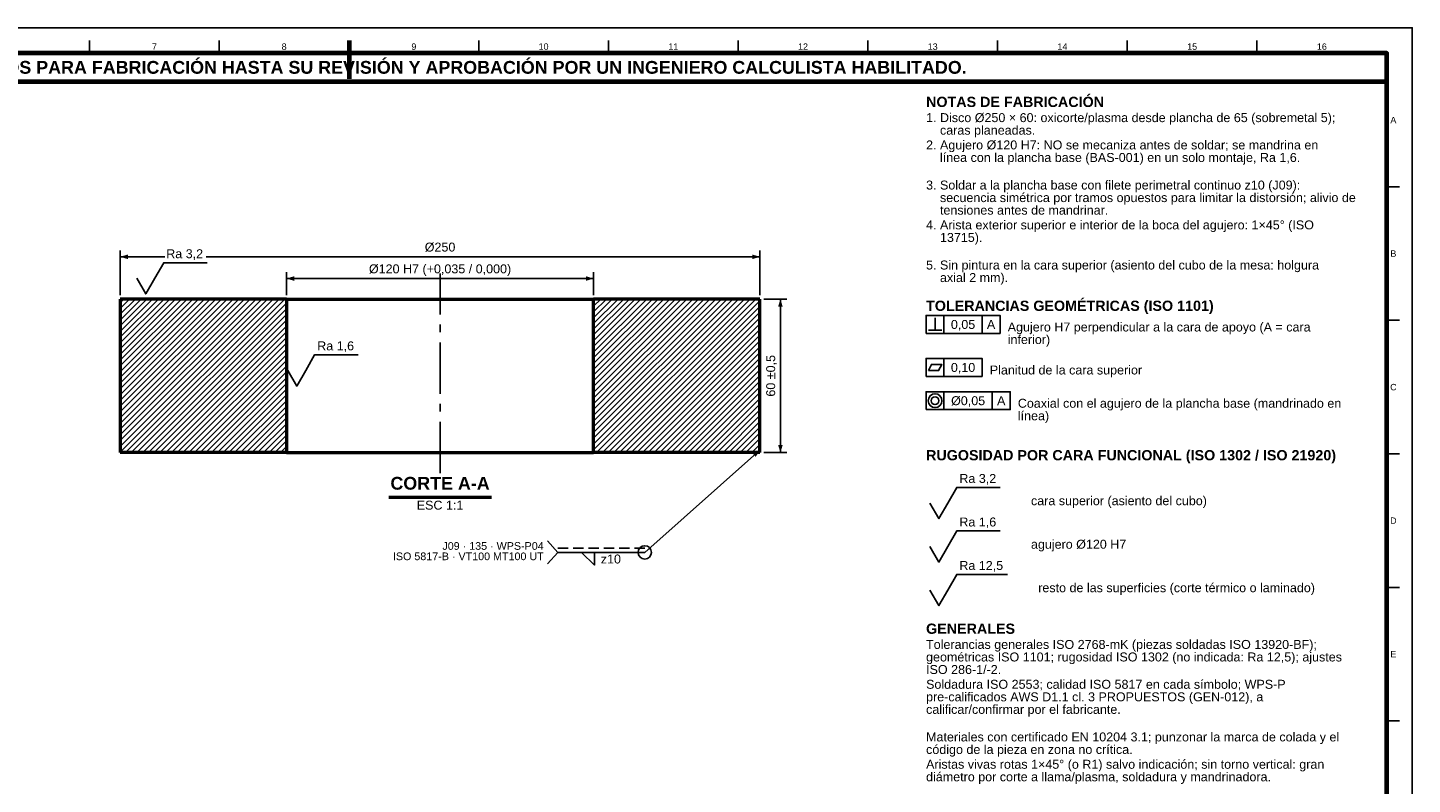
# Model space of a CAD drawing. Header units: millimetres. Extents: x 0 to 841, y 0 to 594.
# Tile 3 of 3: x 300 to 841, y 298 to 594. Entities that reach past the tile are written whole.
import ezdxf
from ezdxf.enums import TextEntityAlignment as Align

# ---------------------------------------------------------------- set-up
doc = ezdxf.new("R2010")
doc.units = ezdxf.units.MM
doc.linetypes.add('EJE', pattern=[31, 20, -4, 3, -4])
doc.linetypes.add('OCULTO', pattern=[6, 4, -2])
for name, color, linetype, lineweight in [('ACH', 7, 'CONTINUOUS', 13), ('COTA', 7, 'CONTINUOUS', 25), ('EJE', 7, 'EJE', 25), ('FINA', 7, 'CONTINUOUS', 25), ('MARCO', 7, 'CONTINUOUS', 70), ('OCU', 7, 'OCULTO', 25), ('TXT', 7, 'CONTINUOUS', 25), ('VIS', 7, 'CONTINUOUS', 50)]:
    doc.layers.add(name, color=color, linetype=linetype, lineweight=lineweight)
doc.styles.add('STD', font='LiberationSans-Regular.ttf')
doc.styles.add('STDB', font='LiberationSans-Bold.ttf')

msp = doc.modelspace()

# ---------------------------------------------------------------- hatches: boundary and pattern name
at = {"layer": 'ACH'}
h = msp.add_hatch(dxfattribs=at)
h.set_pattern_fill('ANSI31', scale=0.5)
h.paths.add_polyline_path([(336.08, 427.96), (336.08, 487.96), (401.08, 487.96), (401.08, 427.96)])
h = msp.add_hatch(dxfattribs=at)
h.set_pattern_fill('ANSI31', scale=0.5)
h.paths.add_polyline_path([(586.08, 487.96), (586.08, 427.96), (521.08, 427.96), (521.08, 487.96)])

# ---------------------------------------------------------------- linework, layer by layer
at = {"layer": 'COTA'}
for p, q in [((336.08, 489.46), (336.08, 506.96)), ((353.48, 504.46), (336.08, 504.46)), ((586.08, 504.46), (369.67, 504.46)), ((586.08, 489.46), (586.08, 506.96)), ((401.08, 489.46), (401.08, 498.46)), ((521.08, 489.46), (521.08, 498.46)), ((521.08, 495.96), (401.08, 495.96)), ((587.58, 487.96), (596.58, 487.96)), ((594.08, 427.96), (594.08, 487.96)), ((654.5, 475.83), (654.5, 480.63)), ((658, 474.53), (658, 481.53)), ((672.9, 474.53), (672.9, 481.53)), ((651.9, 475.83), (657.1, 475.83)), ((658, 457.73), (658, 464.73)), ((658, 444.73), (658, 451.73)), ((676.86, 444.73), (676.86, 451.73)), ((586.08, 428.96), (541.08, 388.96)), ((587.58, 427.96), (596.58, 427.96)), ((507.08, 388.96), (503.08, 393.46)), ((507.08, 388.96), (503.08, 384.46)), ((541.08, 388.96), (507.08, 388.96))]:
    msp.add_line(p, q, dxfattribs=at)
for points in [[(349.58, 496.06), (353.08, 502.16), (370.07, 502.16)], [(342.58, 496.06), (346.08, 489.96), (349.58, 496.06)], [(408.58, 460.06), (412.08, 466.16), (429.07, 466.16)], [(401.58, 460.06), (405.08, 453.96), (408.58, 460.06)], [(659.5, 408.23), (663, 414.33), (679.99, 414.33)], [(652.5, 408.23), (656, 402.13), (659.5, 408.23)], [(659.5, 391.23), (663, 397.33), (679.99, 397.33)], [(652.5, 391.23), (656, 385.13), (659.5, 391.23)], [(659.5, 374.23), (663, 380.33), (682.82, 380.33)], [(652.5, 374.23), (656, 368.13), (659.5, 374.23)]]:
    msp.add_lwpolyline(points, dxfattribs=at)
for points in [[(651, 474.53), (679.9, 474.53), (679.9, 481.53), (651, 481.53)], [(651, 457.73), (672.9, 457.73), (672.9, 464.73), (651, 464.73)], [(651.9, 460.03), (655.9, 460.03), (657.1, 462.43), (653.1, 462.43)], [(651, 444.73), (683.86, 444.73), (683.86, 451.73), (651, 451.73)], [(521.38, 388.96), (521.38, 383.96), (516.38, 388.96)]]:
    msp.add_lwpolyline(points, close=True, dxfattribs=at)
for centre, radius in [((654.5, 448.23), 2.7), ((654.5, 448.23), 1.5), ((541.08, 388.96), 2.6)]:
    msp.add_circle(centre, radius, dxfattribs=at)
for points in [[(336.08, 504.46), (339.08, 503.56), (339.08, 505.36)], [(586.08, 504.46), (583.08, 505.36), (583.08, 503.56)], [(401.08, 495.96), (404.08, 495.06), (404.08, 496.86)], [(521.08, 495.96), (518.08, 496.86), (518.08, 495.06)], [(594.08, 487.96), (593.18, 484.96), (594.98, 484.96)], [(586.08, 428.96), (583.24, 427.64), (584.44, 426.3)], [(594.08, 427.96), (594.98, 430.96), (593.18, 430.96)]]:
    msp.add_solid(points, dxfattribs=at)
at = {"layer": 'EJE'}
msp.add_line((461.08, 419.96), (461.08, 497.96), dxfattribs=at)
at = {"layer": 'FINA'}
for p, q in [((324.12, 584), (324.12, 589)), ((374.81, 584), (374.81, 589)), ((425.5, 584), (425.5, 589)), ((476.19, 584), (476.19, 589)), ((526.88, 584), (526.88, 589)), ((577.56, 584), (577.56, 589)), ((628.25, 584), (628.25, 589)), ((678.94, 584), (678.94, 589)), ((729.62, 584), (729.62, 589)), ((780.31, 584), (780.31, 589)), ((831, 531.82), (836, 531.82)), ((831, 479.64), (836, 479.64)), ((831, 427.45), (836, 427.45)), ((831, 375.27), (836, 375.27)), ((831, 323.09), (836, 323.09))]:
    msp.add_line(p, q, dxfattribs=at)
msp.add_lwpolyline([(0, 0), (841, 0), (841, 594), (0, 594)], close=True, dxfattribs=at)
at = {"layer": 'MARCO'}
msp.add_line((425.5, 589), (425.5, 574), dxfattribs=at)
for points in [[(20, 10), (831, 10), (831, 584), (20, 584)], [(20, 573), (831, 573), (831, 584), (20, 584)]]:
    msp.add_lwpolyline(points, close=True, dxfattribs=at)
at = {"layer": 'OCU'}
msp.add_line((541.08, 390.56), (507.08, 390.56), dxfattribs=at)
at = {"layer": 'VIS'}
msp.add_line((441.03, 410.56), (481.13, 410.56), dxfattribs=at)
for points in [[(336.08, 487.96), (336.08, 427.96)], [(401.08, 487.96), (336.08, 487.96)], [(401.08, 487.96), (401.08, 427.96)], [(401.08, 487.96), (401.68, 487.96), (402.28, 487.96), (402.88, 487.96), (403.48, 487.96), (404.08, 487.96), (404.68, 487.96), (405.28, 487.96), (405.88, 487.96), (406.48, 487.96), (407.08, 487.96), (407.68, 487.96), (408.28, 487.96), (408.88, 487.96), (409.48, 487.96), (410.08, 487.96), (410.68, 487.96), (411.28, 487.96), (411.88, 487.96), (412.48, 487.96), (413.08, 487.96), (413.68, 487.96), (414.28, 487.96), (414.88, 487.96), (415.48, 487.96), (416.08, 487.96), (416.68, 487.96), (417.28, 487.96), (417.88, 487.96), (418.48, 487.96), (419.08, 487.96), (419.68, 487.96), (420.28, 487.96), (420.88, 487.96), (421.48, 487.96), (422.08, 487.96), (422.68, 487.96), (423.28, 487.96), (423.88, 487.96), (424.48, 487.96), (425.08, 487.96), (425.68, 487.96), (426.28, 487.96), (426.88, 487.96), (427.48, 487.96), (428.08, 487.96), (428.68, 487.96), (429.28, 487.96), (429.88, 487.96), (430.48, 487.96), (431.08, 487.96), (431.68, 487.96), (432.28, 487.96), (432.88, 487.96), (433.48, 487.96), (434.08, 487.96), (434.68, 487.96), (435.28, 487.96), (435.88, 487.96), (436.48, 487.96), (437.08, 487.96), (437.68, 487.96), (438.28, 487.96), (438.88, 487.96), (439.48, 487.96), (440.08, 487.96), (440.68, 487.96), (441.28, 487.96), (441.88, 487.96), (442.48, 487.96), (443.08, 487.96), (443.68, 487.96), (444.28, 487.96), (444.88, 487.96), (445.48, 487.96), (446.08, 487.96), (446.68, 487.96), (447.28, 487.96), (447.88, 487.96), (448.48, 487.96), (449.08, 487.96), (449.68, 487.96), (450.28, 487.96), (450.88, 487.96), (451.48, 487.96), (452.08, 487.96), (452.68, 487.96), (453.28, 487.96), (453.88, 487.96), (454.48, 487.96), (455.08, 487.96), (455.68, 487.96), (456.28, 487.96), (456.88, 487.96), (457.48, 487.96), (458.08, 487.96), (458.68, 487.96), (459.28, 487.96), (459.88, 487.96), (460.48, 487.96), (461.08, 487.96), (461.68, 487.96), (462.28, 487.96), (462.88, 487.96), (463.48, 487.96), (464.08, 487.96), (464.68, 487.96), (465.28, 487.96), (465.88, 487.96), (466.48, 487.96), (467.08, 487.96), (467.68, 487.96), (468.28, 487.96), (468.88, 487.96), (469.48, 487.96), (470.08, 487.96), (470.68, 487.96), (471.28, 487.96), (471.88, 487.96), (472.48, 487.96), (473.08, 487.96), (473.68, 487.96), (474.28, 487.96), (474.88, 487.96), (475.48, 487.96), (476.08, 487.96), (476.68, 487.96), (477.28, 487.96), (477.88, 487.96), (478.48, 487.96), (479.08, 487.96), (479.68, 487.96), (480.28, 487.96), (480.88, 487.96), (481.48, 487.96), (482.08, 487.96), (482.68, 487.96), (483.28, 487.96), (483.88, 487.96), (484.48, 487.96), (485.08, 487.96), (485.68, 487.96), (486.28, 487.96), (486.88, 487.96), (487.48, 487.96), (488.08, 487.96), (488.68, 487.96), (489.28, 487.96), (489.88, 487.96), (490.48, 487.96), (491.08, 487.96), (491.68, 487.96), (492.28, 487.96), (492.88, 487.96), (493.48, 487.96), (494.08, 487.96), (494.68, 487.96), (495.28, 487.96), (495.88, 487.96), (496.48, 487.96), (497.08, 487.96), (497.68, 487.96), (498.28, 487.96), (498.88, 487.96), (499.48, 487.96), (500.08, 487.96), (500.68, 487.96), (501.28, 487.96), (501.88, 487.96), (502.48, 487.96), (503.08, 487.96), (503.68, 487.96), (504.28, 487.96), (504.88, 487.96), (505.48, 487.96), (506.08, 487.96), (506.68, 487.96), (507.28, 487.96), (507.88, 487.96), (508.48, 487.96), (509.08, 487.96), (509.68, 487.96), (510.28, 487.96), (510.88, 487.96), (511.48, 487.96), (512.08, 487.96), (512.68, 487.96), (513.28, 487.96), (513.88, 487.96), (514.48, 487.96), (515.08, 487.96), (515.68, 487.96), (516.28, 487.96), (516.88, 487.96), (517.48, 487.96), (518.08, 487.96), (518.68, 487.96), (519.28, 487.96), (519.88, 487.96), (520.48, 487.96), (521.08, 487.96)], [(586.08, 487.96), (521.08, 487.96)], [(521.08, 427.96), (521.08, 487.96)], [(586.08, 427.96), (586.08, 487.96)], [(401.08, 427.96), (336.08, 427.96)], [(401.08, 427.96), (401.68, 427.96), (402.28, 427.96), (402.88, 427.96), (403.48, 427.96), (404.08, 427.96), (404.68, 427.96), (405.28, 427.96), (405.88, 427.96), (406.48, 427.96), (407.08, 427.96), (407.68, 427.96), (408.28, 427.96), (408.88, 427.96), (409.48, 427.96), (410.08, 427.96), (410.68, 427.96), (411.28, 427.96), (411.88, 427.96), (412.48, 427.96), (413.08, 427.96), (413.68, 427.96), (414.28, 427.96), (414.88, 427.96), (415.48, 427.96), (416.08, 427.96), (416.68, 427.96), (417.28, 427.96), (417.88, 427.96), (418.48, 427.96), (419.08, 427.96), (419.68, 427.96), (420.28, 427.96), (420.88, 427.96), (421.48, 427.96), (422.08, 427.96), (422.68, 427.96), (423.28, 427.96), (423.88, 427.96), (424.48, 427.96), (425.08, 427.96), (425.68, 427.96), (426.28, 427.96), (426.88, 427.96), (427.48, 427.96), (428.08, 427.96), (428.68, 427.96), (429.28, 427.96), (429.88, 427.96), (430.48, 427.96), (431.08, 427.96), (431.68, 427.96), (432.28, 427.96), (432.88, 427.96), (433.48, 427.96), (434.08, 427.96), (434.68, 427.96), (435.28, 427.96), (435.88, 427.96), (436.48, 427.96), (437.08, 427.96), (437.68, 427.96), (438.28, 427.96), (438.88, 427.96), (439.48, 427.96), (440.08, 427.96), (440.68, 427.96), (441.28, 427.96), (441.88, 427.96), (442.48, 427.96), (443.08, 427.96), (443.68, 427.96), (444.28, 427.96), (444.88, 427.96), (445.48, 427.96), (446.08, 427.96), (446.68, 427.96), (447.28, 427.96), (447.88, 427.96), (448.48, 427.96), (449.08, 427.96), (449.68, 427.96), (450.28, 427.96), (450.88, 427.96), (451.48, 427.96), (452.08, 427.96), (452.68, 427.96), (453.28, 427.96), (453.88, 427.96), (454.48, 427.96), (455.08, 427.96), (455.68, 427.96), (456.28, 427.96), (456.88, 427.96), (457.48, 427.96), (458.08, 427.96), (458.68, 427.96), (459.28, 427.96), (459.88, 427.96), (460.48, 427.96), (461.08, 427.96), (461.68, 427.96), (462.28, 427.96), (462.88, 427.96), (463.48, 427.96), (464.08, 427.96), (464.68, 427.96), (465.28, 427.96), (465.88, 427.96), (466.48, 427.96), (467.08, 427.96), (467.68, 427.96), (468.28, 427.96), (468.88, 427.96), (469.48, 427.96), (470.08, 427.96), (470.68, 427.96), (471.28, 427.96), (471.88, 427.96), (472.48, 427.96), (473.08, 427.96), (473.68, 427.96), (474.28, 427.96), (474.88, 427.96), (475.48, 427.96), (476.08, 427.96), (476.68, 427.96), (477.28, 427.96), (477.88, 427.96), (478.48, 427.96), (479.08, 427.96), (479.68, 427.96), (480.28, 427.96), (480.88, 427.96), (481.48, 427.96), (482.08, 427.96), (482.68, 427.96), (483.28, 427.96), (483.88, 427.96), (484.48, 427.96), (485.08, 427.96), (485.68, 427.96), (486.28, 427.96), (486.88, 427.96), (487.48, 427.96), (488.08, 427.96), (488.68, 427.96), (489.28, 427.96), (489.88, 427.96), (490.48, 427.96), (491.08, 427.96), (491.68, 427.96), (492.28, 427.96), (492.88, 427.96), (493.48, 427.96), (494.08, 427.96), (494.68, 427.96), (495.28, 427.96), (495.88, 427.96), (496.48, 427.96), (497.08, 427.96), (497.68, 427.96), (498.28, 427.96), (498.88, 427.96), (499.48, 427.96), (500.08, 427.96), (500.68, 427.96), (501.28, 427.96), (501.88, 427.96), (502.48, 427.96), (503.08, 427.96), (503.68, 427.96), (504.28, 427.96), (504.88, 427.96), (505.48, 427.96), (506.08, 427.96), (506.68, 427.96), (507.28, 427.96), (507.88, 427.96), (508.48, 427.96), (509.08, 427.96), (509.68, 427.96), (510.28, 427.96), (510.88, 427.96), (511.48, 427.96), (512.08, 427.96), (512.68, 427.96), (513.28, 427.96), (513.88, 427.96), (514.48, 427.96), (515.08, 427.96), (515.68, 427.96), (516.28, 427.96), (516.88, 427.96), (517.48, 427.96), (518.08, 427.96), (518.68, 427.96), (519.28, 427.96), (519.88, 427.96), (520.48, 427.96), (521.08, 427.96)], [(586.08, 427.96), (521.08, 427.96)]]:
    msp.add_lwpolyline(points, dxfattribs=at)

# ---------------------------------------------------------------- texts
at = {"layer": 'TXT'}
for s, height, style, p in [('7', 2.5, 'STD', (349.47, 586.6)), ('8', 2.5, 'STD', (400.16, 586.6)), ('9', 2.5, 'STD', (450.84, 586.6)), ('10', 2.5, 'STD', (501.53, 586.6)), ('11', 2.5, 'STD', (552.22, 586.6)), ('12', 2.5, 'STD', (602.91, 586.6)), ('13', 2.5, 'STD', (653.59, 586.6)), ('14', 2.5, 'STD', (704.28, 586.6)), ('15', 2.5, 'STD', (754.97, 586.6)), ('16', 2.5, 'STD', (805.66, 586.6)), ('ESTOS PLANOS NO SON VÁLIDOS PARA FABRICACIÓN HASTA SU REVISIÓN Y APROBACIÓN POR UN INGENIERO CALCULISTA HABILITADO.', 5, 'STDB', (425.5, 578.5)), ('A', 2.5, 'STD', (833.6, 557.91)), ('B', 2.5, 'STD', (833.6, 505.73)), ('0,05', 3.5, 'STD', (665.45, 478.03)), ('A', 3.5, 'STD', (676.4, 478.03)), ('0,10', 3.5, 'STD', (665.45, 461.23)), ('C', 2.5, 'STD', (833.6, 453.55)), ('Ø0,05', 3.5, 'STD', (667.43, 448.23)), ('A', 3.5, 'STD', (680.36, 448.23)), ('D', 2.5, 'STD', (833.6, 401.36)), ('E', 2.5, 'STD', (833.6, 349.18))]:
    msp.add_text(s, height=height, dxfattribs=dict(at, style=style)).set_placement(p, align=Align.MIDDLE_CENTER)
for s, height, style, p in [('NOTAS DE FABRICACIÓN', 4, 'STDB', (651, 567)), ('1. Disco Ø250 × 60: oxicorte/plasma desde plancha de 65 (sobremetal 5);', 3.5, 'STD', (651, 560.6)), ('    caras planeadas.', 3.5, 'STD', (651, 555.7)), ('2. Agujero Ø120 H7: NO se mecaniza antes de soldar; se mandrina en', 3.5, 'STD', (651, 549.93)), ('    línea con la plancha base (BAS-001) en un solo montaje, Ra 1,6.', 3.5, 'STD', (651, 545.03)), ('3. Soldar a la plancha base con filete perimetral continuo z10 (J09):', 3.5, 'STD', (651, 534.25)), ('    secuencia simétrica por tramos opuestos para limitar la distorsión; alivio de', 3.5, 'STD', (651, 529.35)), ('    tensiones antes de mandrinar.', 3.5, 'STD', (651, 524.45)), ('4. Arista exterior superior e interior de la boca del agujero: 1×45° (ISO', 3.5, 'STD', (651, 518.68)), ('    13715).', 3.5, 'STD', (651, 513.78)), ('5. Sin pintura en la cara superior (asiento del cubo de la mesa: holgura', 3.5, 'STD', (651, 503)), ('    axial 2 mm).', 3.5, 'STD', (651, 498.1)), ('TOLERANCIAS GEOMÉTRICAS (ISO 1101)', 4, 'STDB', (651, 487.33)), ('RUGOSIDAD POR CARA FUNCIONAL (ISO 1302 / ISO 21920)', 4, 'STDB', (651, 428.93)), ('GENERALES', 4, 'STDB', (651, 361.13)), ('Tolerancias generales ISO 2768-mK (piezas soldadas ISO 13920-BF);', 3.5, 'STD', (651, 354.73)), ('geométricas ISO 1101; rugosidad ISO 1302 (no indicada: Ra 12,5); ajustes', 3.5, 'STD', (651, 349.83)), ('ISO 286-1/-2.', 3.5, 'STD', (651, 344.93)), ('Soldadura ISO 2553; calidad ISO 5817 en cada símbolo; WPS-P', 3.5, 'STD', (651, 339.15)), ('pre-calificados AWS D1.1 cl. 3 PROPUESTOS (GEN-012), a', 3.5, 'STD', (651, 334.25)), ('calificar/confirmar por el fabricante.', 3.5, 'STD', (651, 329.35)), ('código de la pieza en zona no crítica.', 3.5, 'STD', (651, 313.68)), ('Materiales con certificado EN 10204 3.1; punzonar la marca de colada y el', 3.5, 'STD', (651, 318.58)), ('Aristas vivas rotas 1×45° (o R1) salvo indicación; sin torno vertical: gran', 3.5, 'STD', (651, 307.9)), ('diámetro por corte a llama/plasma, soldadura y mandrinadora.', 3.5, 'STD', (651, 303))]:
    msp.add_text(s, height=height, dxfattribs=dict(at, style=style)).set_placement(p, align=Align.TOP_LEFT)
at = {"layer": 'TXT', "style": 'STD'}
for s, rotation, p in [('Ø250', 360, (461.08, 505.46)), ('Ø120 H7 (+0,035 / 0,000)', 360, (461.08, 496.96)), ('60 ±0,5', 90, (593.08, 457.96))]:
    msp.add_text(s, height=3.5, rotation=rotation, dxfattribs=at).set_placement(p, align=Align.BOTTOM_CENTER)
for s, p in [('Ra 3,2', (354.08, 502.86)), ('Ra 1,6', (413.08, 466.86)), ('Ra 3,2', (664, 415.03)), ('Ra 1,6', (664, 398.03)), ('Ra 12,5', (664, 381.03))]:
    msp.add_text(s, height=3.5, dxfattribs=at).set_placement(p, align=Align.BOTTOM_LEFT)
for s, p in [('Agujero H7 perpendicular a la cara de apoyo (A = cara', (682.9, 477.03)), ('inferior)', (682.9, 472.13)), ('Planitud de la cara superior', (675.9, 460.23)), ('Coaxial con el agujero de la plancha base (mandrinado en', (686.86, 447.23)), ('línea)', (686.86, 442.33)), ('cara superior (asiento del cubo)', (691.99, 409.13)), ('agujero Ø120 H7', (691.99, 392.13)), ('z10', (523.88, 386.36)), ('resto de las superficies (corte térmico o laminado)', (694.82, 375.13))]:
    msp.add_text(s, height=3.5, dxfattribs=at).set_placement(p, align=Align.MIDDLE_LEFT)
at = {"layer": 'TXT', "style": 'STDB'}
msp.add_text('CORTE A-A', height=5, dxfattribs=at).set_placement((461.08, 411.96), align=Align.BOTTOM_CENTER)
at = {"layer": 'TXT', "style": 'STD'}
msp.add_text('ESC 1:1', height=3.5, dxfattribs=at).set_placement((461.08, 409.16), align=Align.TOP_CENTER)
for s, p in [('J09 · 135 · WPS-P04', (501.58, 392.96)), ('ISO 5817-B · VT100 MT100 UT', (501.58, 388.91))]:
    msp.add_text(s, height=3, dxfattribs=at).set_placement(p, align=Align.TOP_RIGHT)

doc.saveas('drawing.dxf')
